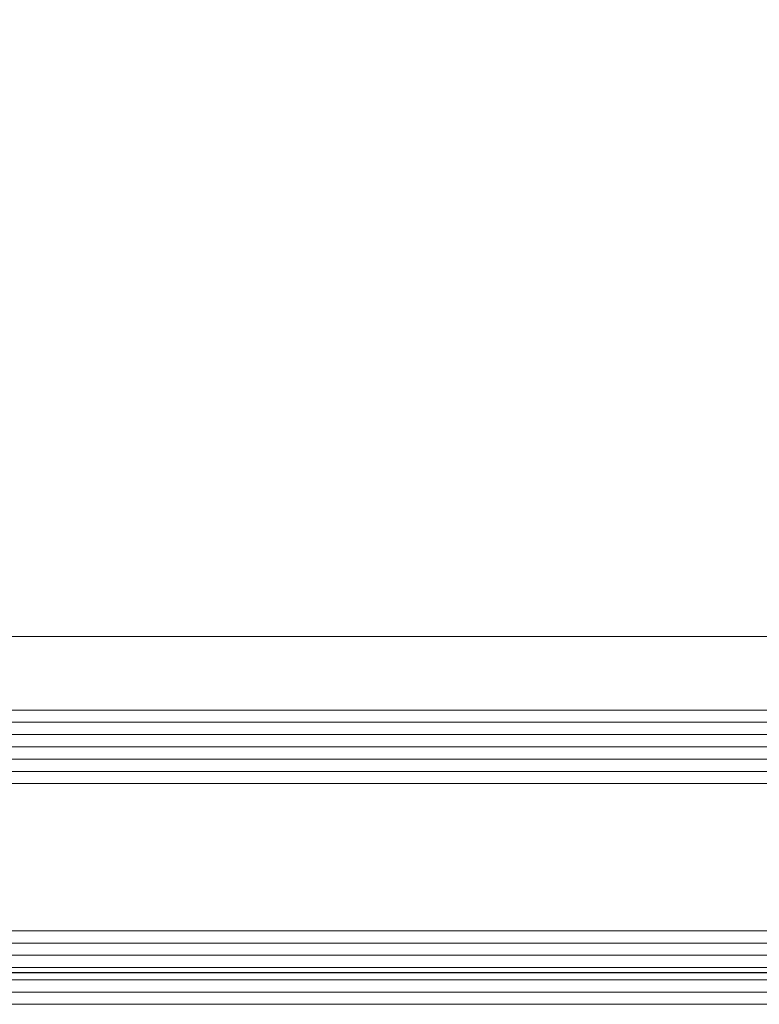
# Model space of a CAD drawing. Header units: millimetres. Extents: x -158258 to 126254, y -16359 to 60195.
# Tile 90 of 173: x -132598 to -132537, y 10497 to 10577. Entities that reach past the tile are written whole.
import ezdxf

# ---------------------------------------------------------------- set-up
doc = ezdxf.new("R2010")
doc.units = ezdxf.units.MM
doc.header["$LTSCALE"] = 0.1
doc.header["$MEASUREMENT"] = 0
doc.layers.add('3_Hatch', color=8, linetype='Continuous', lineweight=0)
doc.layers.add('4. Glass', color=140, linetype='Continuous', lineweight=15)
doc.layers.add('AREA LINE', color=3, linetype='Continuous', plot=False)

# ---------------------------------------------------------------- blocks, each defined once
blk = doc.blocks.new('*U996')
at = {"layer": '3_Hatch'}
blk.add_line((29.55627525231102, 30.00685215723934), (979.9737433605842, 30.00685215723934), dxfattribs=at)
at = {"layer": '3_Hatch', "color": 203}
for p, q in [((979.9737433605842, 22.99999530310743, 0.002344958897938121), (7.482767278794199, 22.99999526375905)), ((979.9737433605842, 21.99999530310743, 0.002344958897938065), (7.482767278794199, 21.99999526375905)), ((979.9737433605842, 20.99999530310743, 0.002344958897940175), (7.482767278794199, 20.99999526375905)), ((979.9737433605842, 19.99999530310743, 0.002344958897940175), (7.482767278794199, 19.99999526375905)), ((979.9737433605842, 18.99999530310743, 0.002344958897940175), (7.482767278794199, 18.99999526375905)), ((979.9737433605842, 5.000000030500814, 0.002344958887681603), (7.482767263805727, 4.999999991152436)), ((979.9737433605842, 4.000000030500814, 0.002344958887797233), (7.482767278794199, 3.999999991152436)), ((979.9737433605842, 3.000000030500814, 0.002344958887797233), (7.482767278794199, 2.999999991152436)), ((979.9737433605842, 2.000000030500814, 0.002344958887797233), (7.482767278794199, 1.999999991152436)), ((979.9737433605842, 1.000000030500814, 0.002344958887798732), (7.482767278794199, 0.9999999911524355))]:
    blk.add_line(p, q, dxfattribs=at)
at = {"layer": '4. Glass'}
for points in [[(979.9737433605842, 17.99999530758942), (8.482767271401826, 17.99999527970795), (7.482767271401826, 18.99999527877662), (7.482767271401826, 22.99999527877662), (8.48276724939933, 23.99999526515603), (979.9737433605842, 23.99999530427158)], [(979.9737433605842, 3.166496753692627e-08), (8.482767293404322, -7.450580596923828e-09)]]:
    blk.add_lwpolyline(points, dxfattribs=at)
at = {"layer": '4. Glass', "elevation": 0.003052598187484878}
blk.add_lwpolyline([(8.4827672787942, 7.101334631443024e-09), (7.482767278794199, 1.000000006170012), (7.482767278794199, 5.000000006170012), (8.482767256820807, 5.999999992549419), (979.9737433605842, 6.000000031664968)], dxfattribs=at)

msp = doc.modelspace()

# ---------------------------------------------------------------- linework, layer by layer
at = {"layer": 'AREA LINE', "transparency": 33554687}
msp.add_lwpolyline([(-140893.1637023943, 10499.62764581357), (-131430.7301500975, 10499.62778996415), (-131430.7301500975, 11199.62778996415), (-130250.6920696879, 11199.62778996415), (-130250.6920696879, 10499.62758247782), (-128409.9427641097, 10499.62758247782)], dxfattribs=at)

# ---------------------------------------------------------------- block references
at = {"layer": '3_Hatch', "transparency": 33554687}
msp.add_blockref('*U996', (-132650.7111121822, 10497.02365017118, 0.003052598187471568), dxfattribs=at)

doc.saveas('drawing.dxf')
